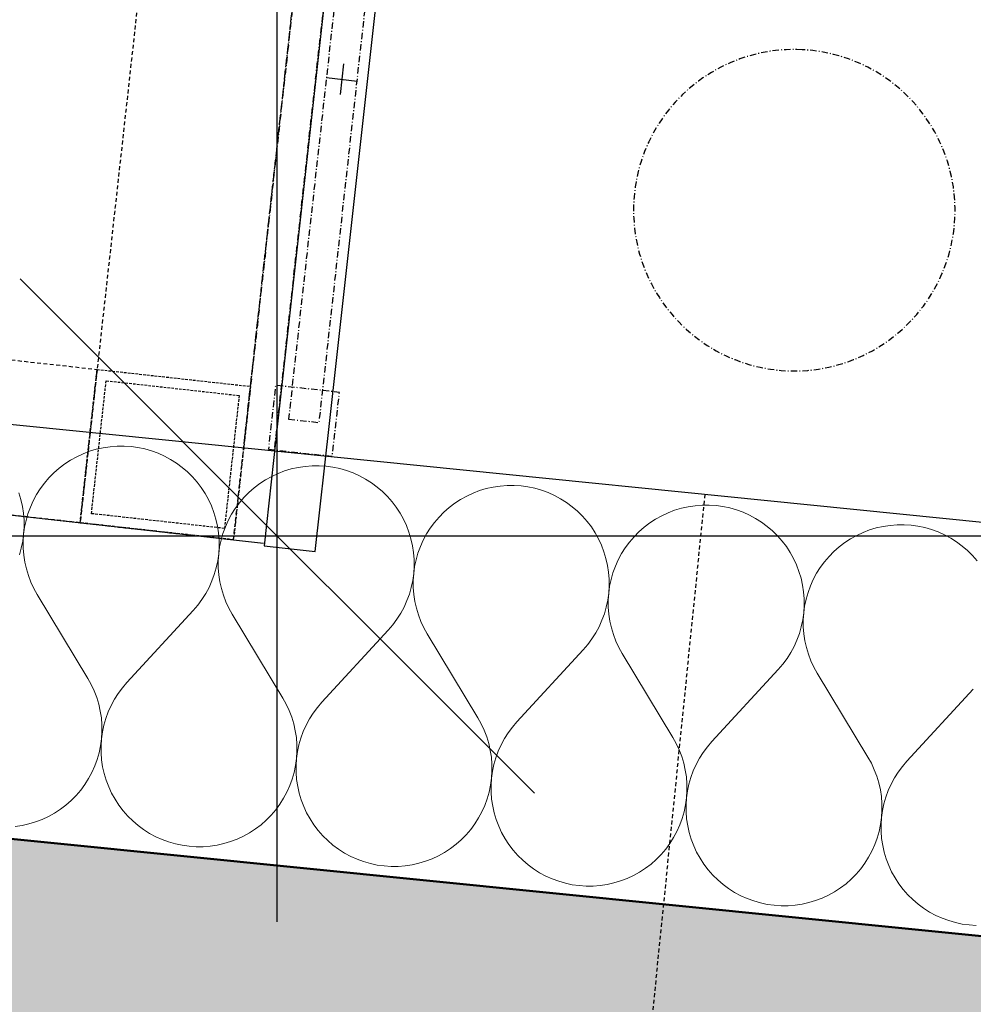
# Model space of a CAD drawing. Header units: millimetres. Extents: x -25972 to 4435, y -2839 to 20217.
# Tile 91 of 110: x -13257 to -12886, y 9233 to 9615. Entities that reach past the tile are written whole.
import ezdxf

# ---------------------------------------------------------------- set-up
doc = ezdxf.new("R2010")
doc.units = ezdxf.units.MM
doc.header["$MEASUREMENT"] = 0
for name, pattern in [('Wipeout_Contour', [1000, 0, -1000]), ('Čerchovaná M', [4.5, 2.5, -0.85, 0.3, -0.85]), ('čárkovaná 3', [1.5, 1, -0.5]), ('Čárkovaná S', [2.5, 1.5, -1])]:
    doc.linetypes.add(name, pattern=pattern)
for name, color, linetype in [('7._POHLED ZÁPADNÍ_2_3D prvky fasada nove', 7, 'Continuous'), ('7._POHLED ZÁPADNÍ_2_Konstrukce - nosné', 7, 'Continuous'), ('7._POHLED ZÁPADNÍ_2_Nové_3D prvky fasada nove', 7, 'Continuous'), ('7._POHLED ZÁPADNÍ_2_Nové_3D prvky fasada stavajici', 7, 'Continuous'), ('7._POHLED ZÁPADNÍ_2_Nové_3D prvky model', 7, 'Continuous'), ('7._POHLED ZÁPADNÍ_2_Nové_Konstrukce - nosné', 7, 'Continuous'), ('7._POHLED ZÁPADNÍ_2_Nové_Kóty - SP', 7, 'Continuous'), ('7._POHLED ZÁPADNÍ_2_Nové_Výplně – Řezové', 7, 'Continuous'), ('7._POHLED ZÁPADNÍ_2_Výplně – Řezové', 7, 'Continuous')]:
    doc.layers.add(name, color=color, linetype=linetype)

# ---------------------------------------------------------------- blocks, each defined once
blk = doc.blocks.new('*X39', base_point=(-26263.07, -5016.56))
at = {"layer": '7._POHLED ZÁPADNÍ_2_Nové_Výplně – Řezové', "color": 21, "linetype": 'Continuous', "lineweight": 20, "true_color": 0xffaaaa}
for p, q in [((-13224.28, 9449.03), (-13226.93, 9448.44)), ((-13221.59, 9449.44), (-13224.28, 9449.03)), ((-13218.87, 9449.65), (-13221.59, 9449.44)), ((-13216.15, 9449.67), (-13218.87, 9449.65)), ((-13213.44, 9449.49), (-13216.15, 9449.67)), ((-13210.74, 9449.12), (-13213.44, 9449.49)), ((-13208.08, 9448.56), (-13210.74, 9449.12)), ((-13234.55, 9445.54), (-13236.92, 9444.22)), ((-13232.08, 9446.69), (-13234.55, 9445.54)), ((-13229.54, 9447.65), (-13232.08, 9446.69)), ((-13226.93, 9448.44), (-13229.54, 9447.65)), ((-13205.47, 9447.81), (-13208.08, 9448.56)), ((-13202.91, 9446.88), (-13205.47, 9447.81)), ((-13200.43, 9445.76), (-13202.91, 9446.88)), ((-13198.03, 9444.48), (-13200.43, 9445.76)), ((-13239.2, 9442.73), (-13241.37, 9441.09)), ((-13236.92, 9444.22), (-13239.2, 9442.73)), ((-13195.74, 9443.02), (-13198.03, 9444.48)), ((-13193.55, 9441.4), (-13195.74, 9443.02)), ((-13191.48, 9439.63), (-13193.55, 9441.4)), ((-13148.47, 9441.39), (-13151.13, 9440.79)), ((-13145.78, 9441.79), (-13148.47, 9441.39)), ((-13143.07, 9442), (-13145.78, 9441.79)), ((-13140.35, 9442.02), (-13143.07, 9442)), ((-13137.63, 9441.85), (-13140.35, 9442.02)), ((-13134.94, 9441.48), (-13137.63, 9441.85)), ((-13132.28, 9440.91), (-13134.94, 9441.48)), ((-13245.32, 9437.36), (-13247.09, 9435.29)), ((-13243.41, 9439.29), (-13245.32, 9437.36)), ((-13241.37, 9441.09), (-13243.41, 9439.29)), ((-13189.54, 9437.72), (-13191.48, 9439.63)), ((-13187.75, 9435.68), (-13189.54, 9437.72)), ((-13158.74, 9437.89), (-13161.12, 9436.57)), ((-13156.27, 9439.04), (-13158.74, 9437.89)), ((-13153.73, 9440.01), (-13156.27, 9439.04)), ((-13151.13, 9440.79), (-13153.73, 9440.01)), ((-13129.66, 9440.17), (-13132.28, 9440.91)), ((-13127.11, 9439.23), (-13129.66, 9440.17)), ((-13124.62, 9438.12), (-13127.11, 9439.23)), ((-13122.23, 9436.83), (-13124.62, 9438.12)), ((-13247.09, 9435.29), (-13248.71, 9433.1)), ((-13186.11, 9433.51), (-13187.75, 9435.68)), ((-13163.4, 9435.09), (-13165.56, 9433.44)), ((-13161.12, 9436.57), (-13163.4, 9435.09)), ((-13119.93, 9435.37), (-13122.23, 9436.83)), ((-13117.74, 9433.76), (-13119.93, 9435.37)), ((-13115.67, 9431.99), (-13117.74, 9433.76)), ((-13072.67, 9433.74), (-13075.32, 9433.14)), ((-13069.98, 9434.14), (-13072.67, 9433.74)), ((-13067.26, 9434.36), (-13069.98, 9434.14)), ((-13064.54, 9434.37), (-13067.26, 9434.36)), ((-13061.83, 9434.2), (-13064.54, 9434.37)), ((-13059.13, 9433.83), (-13061.83, 9434.2)), ((-13056.47, 9433.27), (-13059.13, 9433.83)), ((-13256.21, 9428.88), (-13257, 9431.49)), ((-13250.16, 9430.8), (-13251.45, 9428.4)), ((-13248.71, 9433.1), (-13250.16, 9430.8)), ((-13184.62, 9431.23), (-13186.11, 9433.51)), ((-13183.3, 9428.85), (-13184.62, 9431.23)), ((-13169.52, 9429.71), (-13171.29, 9427.64)), ((-13167.61, 9431.64), (-13169.52, 9429.71)), ((-13165.56, 9433.44), (-13167.61, 9431.64)), ((-13113.74, 9430.08), (-13115.67, 9431.99)), ((-13111.94, 9428.03), (-13113.74, 9430.08)), ((-13082.93, 9430.24), (-13085.31, 9428.92)), ((-13080.47, 9431.39), (-13082.93, 9430.24)), ((-13077.93, 9432.36), (-13080.47, 9431.39)), ((-13075.32, 9433.14), (-13077.93, 9432.36)), ((-13053.86, 9432.52), (-13056.47, 9433.27)), ((-13051.3, 9431.58), (-13053.86, 9432.52)), ((-13048.82, 9430.47), (-13051.3, 9431.58)), ((-13046.42, 9429.18), (-13048.82, 9430.47)), ((-13255.62, 9426.23), (-13256.21, 9428.88)), ((-13255.22, 9423.54), (-13255.62, 9426.23)), ((-13252.56, 9425.92), (-13253.49, 9423.36)), ((-13251.45, 9428.4), (-13252.56, 9425.92)), ((-13182.16, 9426.38), (-13183.3, 9428.85)), ((-13181.19, 9423.84), (-13182.16, 9426.38)), ((-13171.29, 9427.64), (-13172.9, 9425.45)), ((-13110.3, 9425.86), (-13111.94, 9428.03)), ((-13108.82, 9423.58), (-13110.3, 9425.86)), ((-13087.59, 9427.44), (-13089.76, 9425.79)), ((-13085.31, 9428.92), (-13087.59, 9427.44)), ((-13044.12, 9427.72), (-13046.42, 9429.18)), ((-13041.94, 9426.11), (-13044.12, 9427.72)), ((-13039.87, 9424.34), (-13041.94, 9426.11)), ((-12996.86, 9426.09), (-12999.51, 9425.49)), ((-12994.17, 9426.5), (-12996.86, 9426.09)), ((-12991.46, 9426.71), (-12994.17, 9426.5)), ((-12988.74, 9426.73), (-12991.46, 9426.71)), ((-12986.02, 9426.55), (-12988.74, 9426.73)), ((-12983.33, 9426.18), (-12986.02, 9426.55)), ((-12980.66, 9425.62), (-12983.33, 9426.18)), ((-13255.01, 9420.83), (-13255.22, 9423.54)), ((-13253.49, 9423.36), (-13254.24, 9420.75)), ((-13180.41, 9421.23), (-13181.19, 9423.84)), ((-13174.36, 9423.15), (-13175.64, 9420.75)), ((-13172.9, 9425.45), (-13174.36, 9423.15)), ((-13107.5, 9421.2), (-13108.82, 9423.58)), ((-13093.71, 9422.06), (-13095.48, 9419.99)), ((-13091.8, 9424), (-13093.71, 9422.06)), ((-13089.76, 9425.79), (-13091.8, 9424)), ((-13037.93, 9422.43), (-13039.87, 9424.34)), ((-13036.14, 9420.38), (-13037.93, 9422.43)), ((-13007.13, 9422.6), (-13009.51, 9421.28)), ((-13004.66, 9423.74), (-13007.13, 9422.6)), ((-13002.12, 9424.71), (-13004.66, 9423.74)), ((-12999.51, 9425.49), (-13002.12, 9424.71)), ((-12978.05, 9424.87), (-12980.66, 9425.62)), ((-12975.49, 9423.93), (-12978.05, 9424.87)), ((-12973.01, 9422.82), (-12975.49, 9423.93)), ((-12970.62, 9421.53), (-12973.01, 9422.82)), ((-13254.99, 9418.1), (-13255.01, 9420.83)), ((-13254.24, 9420.75), (-13254.8, 9418.09)), ((-13179.81, 9418.58), (-13180.41, 9421.23)), ((-13179.41, 9415.89), (-13179.81, 9418.58)), ((-13176.76, 9418.27), (-13177.69, 9415.72)), ((-13175.64, 9420.75), (-13176.76, 9418.27)), ((-13106.35, 9418.74), (-13107.5, 9421.2)), ((-13105.39, 9416.19), (-13106.35, 9418.74)), ((-13095.48, 9419.99), (-13097.1, 9417.8)), ((-13034.49, 9418.21), (-13036.14, 9420.38)), ((-13033.01, 9415.93), (-13034.49, 9418.21)), ((-13011.79, 9419.79), (-13013.95, 9418.14)), ((-13009.51, 9421.28), (-13011.79, 9419.79)), ((-12968.32, 9420.08), (-12970.62, 9421.53)), ((-12966.13, 9418.46), (-12968.32, 9420.08)), ((-12964.06, 9416.69), (-12966.13, 9418.46)), ((-12921.05, 9418.44), (-12923.71, 9417.85)), ((-12918.36, 9418.85), (-12921.05, 9418.44)), ((-12915.65, 9419.06), (-12918.36, 9418.85)), ((-12912.93, 9419.08), (-12915.65, 9419.06)), ((-12910.22, 9418.9), (-12912.93, 9419.08)), ((-12907.52, 9418.53), (-12910.22, 9418.9)), ((-12904.86, 9417.97), (-12907.52, 9418.53)), ((-13255.54, 9412.69), (-13255.17, 9415.39)), ((-13255.17, 9415.39), (-13255.34, 9412.68)), ((-13255.17, 9415.39), (-13254.99, 9418.1)), ((-13254.8, 9418.09), (-13255.17, 9415.39)), ((-13179.2, 9413.18), (-13179.41, 9415.89)), ((-13177.69, 9415.72), (-13178.44, 9413.1)), ((-13104.6, 9413.59), (-13105.39, 9416.19)), ((-13098.55, 9415.5), (-13099.84, 9413.11)), ((-13097.1, 9417.8), (-13098.55, 9415.5)), ((-13031.69, 9413.56), (-13033.01, 9415.93)), ((-13017.91, 9414.41), (-13019.67, 9412.34)), ((-13016, 9416.35), (-13017.91, 9414.41)), ((-13013.95, 9418.14), (-13016, 9416.35)), ((-12962.13, 9414.78), (-12964.06, 9416.69)), ((-12960.33, 9412.73), (-12962.13, 9414.78)), ((-12931.32, 9414.95), (-12933.7, 9413.63)), ((-12928.86, 9416.09), (-12931.32, 9414.95)), ((-12926.31, 9417.06), (-12928.86, 9416.09)), ((-12923.71, 9417.85), (-12926.31, 9417.06)), ((-12902.24, 9417.22), (-12904.86, 9417.97)), ((-12899.69, 9416.29), (-12902.24, 9417.22)), ((-12897.21, 9415.17), (-12899.69, 9416.29)), ((-12894.81, 9413.88), (-12897.21, 9415.17)), ((-13256.1, 9410.03), (-13255.54, 9412.69)), ((-13255.34, 9412.68), (-13255.32, 9409.95)), ((-13179.18, 9410.46), (-13179.2, 9413.18)), ((-13178.44, 9413.1), (-13178.99, 9410.44)), ((-13104.01, 9410.93), (-13104.6, 9413.59)), ((-13103.61, 9408.24), (-13104.01, 9410.93)), ((-13100.95, 9410.62), (-13101.88, 9408.07)), ((-13099.84, 9413.11), (-13100.95, 9410.62)), ((-13030.55, 9411.09), (-13031.69, 9413.56)), ((-13029.58, 9408.54), (-13030.55, 9411.09)), ((-13019.67, 9412.34), (-13021.29, 9410.15)), ((-12958.69, 9410.57), (-12960.33, 9412.73)), ((-12957.2, 9408.29), (-12958.69, 9410.57)), ((-12935.98, 9412.14), (-12938.15, 9410.5)), ((-12933.7, 9413.63), (-12935.98, 9412.14)), ((-12892.51, 9412.43), (-12894.81, 9413.88)), ((-12890.32, 9410.81), (-12892.51, 9412.43)), ((-12888.26, 9409.04), (-12890.32, 9410.81)), ((-13256.85, 9407.42), (-13256.1, 9410.03)), ((-13255.32, 9409.95), (-13255.11, 9407.24)), ((-13255.11, 9407.24), (-13254.7, 9404.55)), ((-13179.73, 9405.05), (-13179.36, 9407.74)), ((-13179.36, 9407.74), (-13179.54, 9405.03)), ((-13179.36, 9407.74), (-13179.18, 9410.46)), ((-13178.99, 9410.44), (-13179.36, 9407.74)), ((-13103.4, 9405.53), (-13103.61, 9408.24)), ((-13101.88, 9408.07), (-13102.63, 9405.45)), ((-13028.8, 9405.94), (-13029.58, 9408.54)), ((-13022.74, 9407.85), (-13024.03, 9405.46)), ((-13021.29, 9410.15), (-13022.74, 9407.85)), ((-12955.89, 9405.91), (-12957.2, 9408.29)), ((-12942.1, 9406.76), (-12943.87, 9404.69)), ((-12940.19, 9408.7), (-12942.1, 9406.76)), ((-12938.15, 9410.5), (-12940.19, 9408.7)), ((-12886.32, 9407.13), (-12888.26, 9409.04)), ((-12884.53, 9405.09), (-12886.32, 9407.13)), ((-13254.7, 9404.55), (-13254.1, 9401.9)), ((-13180.3, 9402.39), (-13179.73, 9405.05)), ((-13179.54, 9405.03), (-13179.52, 9402.31)), ((-13103.38, 9402.81), (-13103.4, 9405.53)), ((-13102.63, 9405.45), (-13103.19, 9402.79)), ((-13028.2, 9403.28), (-13028.8, 9405.94)), ((-13027.8, 9400.59), (-13028.2, 9403.28)), ((-13025.14, 9402.98), (-13026.08, 9400.42)), ((-13024.03, 9405.46), (-13025.14, 9402.98)), ((-12954.74, 9403.44), (-12955.89, 9405.91)), ((-12953.77, 9400.9), (-12954.74, 9403.44)), ((-12943.87, 9404.69), (-12945.48, 9402.51)), ((-13254.1, 9401.9), (-13253.32, 9399.29)), ((-13253.32, 9399.29), (-13252.35, 9396.75)), ((-13181.98, 9397.22), (-13181.05, 9399.77)), ((-13181.05, 9399.77), (-13180.3, 9402.39)), ((-13179.52, 9402.31), (-13179.3, 9399.59)), ((-13179.3, 9399.59), (-13178.9, 9396.9)), ((-13103.93, 9397.4), (-13103.56, 9400.09)), ((-13103.56, 9400.09), (-13103.73, 9397.38)), ((-13103.56, 9400.09), (-13103.38, 9402.81)), ((-13103.19, 9402.79), (-13103.56, 9400.09)), ((-13027.59, 9397.88), (-13027.8, 9400.59)), ((-13026.08, 9400.42), (-13026.82, 9397.8)), ((-12952.99, 9398.29), (-12953.77, 9400.9)), ((-12946.94, 9400.21), (-12948.23, 9397.81)), ((-12945.48, 9402.51), (-12946.94, 9400.21)), ((-13252.35, 9396.75), (-13251.2, 9394.29)), ((-13183.1, 9394.73), (-13181.98, 9397.22)), ((-13178.9, 9396.9), (-13178.3, 9394.25)), ((-13104.49, 9394.74), (-13103.93, 9397.4)), ((-13103.73, 9397.38), (-13103.71, 9394.66)), ((-13027.57, 9395.16), (-13027.59, 9397.88)), ((-13026.82, 9397.8), (-13027.38, 9395.14)), ((-12952.4, 9395.64), (-12952.99, 9398.29)), ((-12951.99, 9392.95), (-12952.4, 9395.64)), ((-12949.34, 9395.33), (-12950.27, 9392.77)), ((-12948.23, 9397.81), (-12949.34, 9395.33)), ((-13251.2, 9394.29), (-13249.88, 9391.91)), ((-13230.2, 9359.29), (-13249.88, 9391.91)), ((-13185.85, 9390.04), (-13184.39, 9392.34)), ((-13184.39, 9392.34), (-13183.1, 9394.73)), ((-13178.3, 9394.25), (-13177.51, 9391.65)), ((-13177.51, 9391.65), (-13176.54, 9389.1)), ((-13106.18, 9389.57), (-13105.24, 9392.12)), ((-13105.24, 9392.12), (-13104.49, 9394.74)), ((-13103.71, 9394.66), (-13103.5, 9391.95)), ((-13103.5, 9391.95), (-13103.09, 9389.26)), ((-13028.12, 9389.75), (-13027.75, 9392.45)), ((-13027.75, 9392.45), (-13027.93, 9389.73)), ((-13027.75, 9392.45), (-13027.57, 9395.16)), ((-13027.38, 9395.14), (-13027.75, 9392.45)), ((-12951.78, 9390.23), (-12951.99, 9392.95)), ((-12950.27, 9392.77), (-12951.02, 9390.16)), ((-13189.24, 9385.79), (-13187.47, 9387.86)), ((-13187.47, 9387.86), (-13185.85, 9390.04)), ((-13176.54, 9389.1), (-13175.4, 9386.64)), ((-13107.29, 9387.09), (-13106.18, 9389.57)), ((-13103.09, 9389.26), (-13102.49, 9386.6)), ((-13028.69, 9387.09), (-13028.12, 9389.75)), ((-13027.93, 9389.73), (-13027.91, 9387.01)), ((-12951.77, 9387.51), (-12951.78, 9390.23)), ((-12951.02, 9390.16), (-12951.58, 9387.49)), ((-13215.04, 9357.76), (-13189.24, 9385.79)), ((-13175.4, 9386.64), (-13174.07, 9384.26)), ((-13154.39, 9351.64), (-13174.07, 9384.26)), ((-13110.04, 9382.39), (-13108.58, 9384.69)), ((-13108.58, 9384.69), (-13107.29, 9387.09)), ((-13102.49, 9386.6), (-13101.71, 9384)), ((-13101.71, 9384), (-13100.74, 9381.46)), ((-13030.37, 9381.92), (-13029.44, 9384.47)), ((-13029.44, 9384.47), (-13028.69, 9387.09)), ((-13027.91, 9387.01), (-13027.69, 9384.3)), ((-13027.69, 9384.3), (-13027.29, 9381.61)), ((-12952.32, 9382.1), (-12951.95, 9384.8)), ((-12951.95, 9384.8), (-12952.12, 9382.08)), ((-12951.95, 9384.8), (-12951.77, 9387.51)), ((-12951.58, 9387.49), (-12951.95, 9384.8)), ((-13113.43, 9378.14), (-13111.66, 9380.21)), ((-13111.66, 9380.21), (-13110.04, 9382.39)), ((-13100.74, 9381.46), (-13099.59, 9378.99)), ((-13031.49, 9379.44), (-13030.37, 9381.92)), ((-13027.29, 9381.61), (-13026.69, 9378.95)), ((-12952.88, 9379.44), (-12952.32, 9382.1)), ((-12952.12, 9382.08), (-12952.1, 9379.36)), ((-13139.23, 9350.11), (-13113.43, 9378.14)), ((-13099.59, 9378.99), (-13098.27, 9376.61)), ((-13078.59, 9344), (-13098.27, 9376.61)), ((-13034.24, 9374.75), (-13032.78, 9377.04)), ((-13032.78, 9377.04), (-13031.49, 9379.44)), ((-13026.69, 9378.95), (-13025.9, 9376.35)), ((-13025.9, 9376.35), (-13024.93, 9373.81)), ((-12954.57, 9374.27), (-12953.63, 9376.83)), ((-12953.63, 9376.83), (-12952.88, 9379.44)), ((-12952.1, 9379.36), (-12951.89, 9376.65)), ((-12951.89, 9376.65), (-12951.48, 9373.96)), ((-13037.62, 9370.49), (-13035.85, 9372.56)), ((-13035.85, 9372.56), (-13034.24, 9374.75)), ((-13024.93, 9373.81), (-13023.78, 9371.34)), ((-12955.68, 9371.79), (-12954.57, 9374.27)), ((-12951.48, 9373.96), (-12950.88, 9371.31)), ((-13063.42, 9342.47), (-13037.62, 9370.49)), ((-13023.78, 9371.34), (-13022.46, 9368.96)), ((-13002.78, 9336.35), (-13022.46, 9368.96)), ((-12958.43, 9367.1), (-12956.97, 9369.4)), ((-12956.97, 9369.4), (-12955.68, 9371.79)), ((-12950.88, 9371.31), (-12950.1, 9368.7)), ((-12950.1, 9368.7), (-12949.13, 9366.16)), ((-12961.82, 9362.85), (-12960.05, 9364.91)), ((-12960.05, 9364.91), (-12958.43, 9367.1)), ((-12949.13, 9366.16), (-12947.98, 9363.69)), ((-12987.62, 9334.82), (-12961.82, 9362.85)), ((-12947.98, 9363.69), (-12946.66, 9361.32)), ((-12926.97, 9328.7), (-12946.66, 9361.32)), ((-13228.88, 9356.91), (-13230.2, 9359.29)), ((-13215.04, 9357.76), (-13216.81, 9355.7)), ((-13227.73, 9354.45), (-13228.88, 9356.91)), ((-13226.76, 9351.9), (-13227.73, 9354.45)), ((-13218.42, 9353.51), (-13219.88, 9351.21)), ((-13216.81, 9355.7), (-13218.42, 9353.51)), ((-12911.81, 9327.17), (-12886.01, 9355.2)), ((-13225.97, 9349.3), (-13226.76, 9351.9)), ((-13225.37, 9346.65), (-13225.97, 9349.3)), ((-13219.88, 9351.21), (-13221.17, 9348.82)), ((-13153.07, 9349.27), (-13154.39, 9351.64)), ((-13139.23, 9350.11), (-13141, 9348.05)), ((-13224.97, 9343.96), (-13225.37, 9346.65)), ((-13222.29, 9346.33), (-13223.22, 9343.78)), ((-13221.17, 9348.82), (-13222.29, 9346.33)), ((-13151.92, 9346.8), (-13153.07, 9349.27)), ((-13150.95, 9344.26), (-13151.92, 9346.8)), ((-13142.62, 9345.86), (-13144.08, 9343.56)), ((-13141, 9348.05), (-13142.62, 9345.86)), ((-13224.75, 9341.24), (-13224.97, 9343.96)), ((-13223.22, 9343.78), (-13223.97, 9341.17)), ((-13150.17, 9341.65), (-13150.95, 9344.26)), ((-13149.57, 9339), (-13150.17, 9341.65)), ((-13144.08, 9343.56), (-13145.37, 9341.17)), ((-13077.26, 9341.62), (-13078.59, 9344)), ((-13063.42, 9342.47), (-13065.19, 9340.4)), ((-13224.91, 9335.81), (-13224.73, 9338.52)), ((-13224.54, 9338.5), (-13224.91, 9335.81)), ((-13224.73, 9338.52), (-13224.75, 9341.24)), ((-13223.97, 9341.17), (-13224.54, 9338.5)), ((-13149.16, 9336.31), (-13149.57, 9339)), ((-13146.48, 9338.69), (-13147.42, 9336.13)), ((-13145.37, 9341.17), (-13146.48, 9338.69)), ((-13076.12, 9339.15), (-13077.26, 9341.62)), ((-13075.15, 9336.61), (-13076.12, 9339.15)), ((-13066.81, 9338.21), (-13068.27, 9335.92)), ((-13065.19, 9340.4), (-13066.81, 9338.21)), ((-13225.28, 9333.11), (-13224.91, 9335.81)), ((-13224.91, 9335.81), (-13225.09, 9333.09)), ((-13148.95, 9333.6), (-13149.16, 9336.31)), ((-13147.42, 9336.13), (-13148.17, 9333.52)), ((-13074.36, 9334), (-13075.15, 9336.61)), ((-13073.76, 9331.35), (-13074.36, 9334)), ((-13068.27, 9335.92), (-13069.56, 9333.52)), ((-13001.46, 9333.97), (-13002.78, 9336.35)), ((-13000.31, 9331.5), (-13001.46, 9333.97)), ((-12987.62, 9334.82), (-12989.39, 9332.75)), ((-13226.58, 9327.84), (-13225.84, 9330.45)), ((-13225.84, 9330.45), (-13225.28, 9333.11)), ((-13225.09, 9333.09), (-13225.07, 9330.37)), ((-13225.07, 9330.37), (-13224.86, 9327.66)), ((-13149.1, 9328.16), (-13148.93, 9330.88)), ((-13148.73, 9330.86), (-13149.1, 9328.16)), ((-13148.93, 9330.88), (-13148.95, 9333.6)), ((-13148.17, 9333.52), (-13148.73, 9330.86)), ((-13073.36, 9328.66), (-13073.76, 9331.35)), ((-13070.68, 9331.04), (-13071.61, 9328.48)), ((-13069.56, 9333.52), (-13070.68, 9331.04)), ((-12999.34, 9328.96), (-13000.31, 9331.5)), ((-12991.01, 9330.56), (-12992.46, 9328.27)), ((-12989.39, 9332.75), (-12991.01, 9330.56)), ((-13227.52, 9325.28), (-13226.58, 9327.84)), ((-13224.86, 9327.66), (-13224.46, 9324.97)), ((-13149.47, 9325.47), (-13149.1, 9328.16)), ((-13149.1, 9328.16), (-13149.28, 9325.45)), ((-13073.14, 9325.95), (-13073.36, 9328.66)), ((-13071.61, 9328.48), (-13072.36, 9325.87)), ((-12998.56, 9326.36), (-12999.34, 9328.96)), ((-12997.96, 9323.7), (-12998.56, 9326.36)), ((-12992.46, 9328.27), (-12993.75, 9325.87)), ((-12925.65, 9326.32), (-12926.97, 9328.7)), ((-12924.5, 9323.85), (-12925.65, 9326.32)), ((-12911.81, 9327.17), (-12913.58, 9325.1)), ((-13229.92, 9320.4), (-13228.63, 9322.8)), ((-13228.63, 9322.8), (-13227.52, 9325.28)), ((-13224.46, 9324.97), (-13223.86, 9322.32)), ((-13150.78, 9320.19), (-13150.03, 9322.8)), ((-13150.03, 9322.8), (-13149.47, 9325.47)), ((-13149.28, 9325.45), (-13149.26, 9322.73)), ((-13149.26, 9322.73), (-13149.05, 9320.01)), ((-13073.3, 9320.51), (-13073.12, 9323.23)), ((-13072.93, 9323.21), (-13073.3, 9320.51)), ((-13073.12, 9323.23), (-13073.14, 9325.95)), ((-13072.36, 9325.87), (-13072.93, 9323.21)), ((-12997.55, 9321.01), (-12997.96, 9323.7)), ((-12994.87, 9323.39), (-12995.81, 9320.84)), ((-12993.75, 9325.87), (-12994.87, 9323.39)), ((-12923.54, 9321.31), (-12924.5, 9323.85)), ((-12915.2, 9322.92), (-12916.66, 9320.62)), ((-12913.58, 9325.1), (-12915.2, 9322.92)), ((-13231.37, 9318.1), (-13229.92, 9320.4)), ((-13223.86, 9322.32), (-13223.08, 9319.71)), ((-13223.08, 9319.71), (-13222.11, 9317.17)), ((-13151.71, 9317.63), (-13150.78, 9320.19)), ((-13149.05, 9320.01), (-13148.65, 9317.32)), ((-13073.67, 9317.82), (-13073.3, 9320.51)), ((-13073.3, 9320.51), (-13073.48, 9317.8)), ((-12997.34, 9318.3), (-12997.55, 9321.01)), ((-12995.81, 9320.84), (-12996.56, 9318.22)), ((-12922.75, 9318.71), (-12923.54, 9321.31)), ((-12922.15, 9316.05), (-12922.75, 9318.71)), ((-12916.66, 9320.62), (-12917.95, 9318.22)), ((-13234.75, 9313.84), (-13232.99, 9315.91)), ((-13232.99, 9315.91), (-13231.37, 9318.1)), ((-13222.11, 9317.17), (-13220.97, 9314.7)), ((-13154.11, 9312.75), (-13152.82, 9315.15)), ((-13152.82, 9315.15), (-13151.71, 9317.63)), ((-13148.65, 9317.32), (-13148.06, 9314.67)), ((-13074.97, 9312.54), (-13074.22, 9315.15)), ((-13074.22, 9315.15), (-13073.67, 9317.82)), ((-13073.48, 9317.8), (-13073.46, 9315.08)), ((-13073.46, 9315.08), (-13073.25, 9312.37)), ((-12997.49, 9312.86), (-12997.32, 9315.58)), ((-12997.12, 9315.56), (-12997.49, 9312.86)), ((-12997.32, 9315.58), (-12997.34, 9318.3)), ((-12996.56, 9318.22), (-12997.12, 9315.56)), ((-12921.74, 9313.36), (-12922.15, 9316.05)), ((-12919.06, 9315.74), (-12920, 9313.19)), ((-12917.95, 9318.22), (-12919.06, 9315.74)), ((-13238.71, 9310.11), (-13236.66, 9311.91)), ((-13236.66, 9311.91), (-13234.75, 9313.84)), ((-13220.97, 9314.7), (-13219.65, 9312.32)), ((-13219.65, 9312.32), (-13218.17, 9310.04)), ((-13155.56, 9310.45), (-13154.11, 9312.75)), ((-13148.06, 9314.67), (-13147.27, 9312.06)), ((-13147.27, 9312.06), (-13146.31, 9309.52)), ((-13075.9, 9309.98), (-13074.97, 9312.54)), ((-13073.25, 9312.37), (-13072.85, 9309.67)), ((-12997.86, 9310.17), (-12997.49, 9312.86)), ((-12997.49, 9312.86), (-12997.67, 9310.15)), ((-12921.53, 9310.65), (-12921.74, 9313.36)), ((-12920, 9313.19), (-12920.75, 9310.57)), ((-13243.15, 9306.98), (-13240.87, 9308.47)), ((-13240.87, 9308.47), (-13238.71, 9310.11)), ((-13218.17, 9310.04), (-13216.52, 9307.87)), ((-13216.52, 9307.87), (-13214.73, 9305.83)), ((-13158.95, 9306.2), (-13157.18, 9308.26)), ((-13157.18, 9308.26), (-13155.56, 9310.45)), ((-13146.31, 9309.52), (-13145.16, 9307.05)), ((-13078.3, 9305.1), (-13077.02, 9307.5)), ((-13077.02, 9307.5), (-13075.9, 9309.98)), ((-13072.85, 9309.67), (-13072.25, 9307.02)), ((-12999.17, 9304.89), (-12998.42, 9307.51)), ((-12998.42, 9307.51), (-12997.86, 9310.17)), ((-12997.67, 9310.15), (-12997.65, 9307.43)), ((-12997.65, 9307.43), (-12997.44, 9304.72)), ((-12921.69, 9305.22), (-12921.51, 9307.93)), ((-12921.31, 9307.91), (-12921.69, 9305.22)), ((-12921.51, 9307.93), (-12921.53, 9310.65)), ((-12920.75, 9310.57), (-12921.31, 9307.91)), ((-13253.15, 9302.76), (-13250.54, 9303.54)), ((-13250.54, 9303.54), (-13248, 9304.51)), ((-13248, 9304.51), (-13245.53, 9305.66)), ((-13245.53, 9305.66), (-13243.15, 9306.98)), ((-13214.73, 9305.83), (-13212.79, 9303.92)), ((-13212.79, 9303.92), (-13210.72, 9302.15)), ((-13162.9, 9302.46), (-13160.86, 9304.26)), ((-13160.86, 9304.26), (-13158.95, 9306.2)), ((-13145.16, 9307.05), (-13143.84, 9304.67)), ((-13143.84, 9304.67), (-13142.36, 9302.39)), ((-13079.76, 9302.81), (-13078.3, 9305.1)), ((-13072.25, 9307.02), (-13071.47, 9304.41)), ((-13071.47, 9304.41), (-13070.5, 9301.87)), ((-13000.1, 9302.34), (-12999.17, 9304.89)), ((-12997.44, 9304.72), (-12997.04, 9302.03)), ((-12922.05, 9302.52), (-12921.69, 9305.22)), ((-12921.69, 9305.22), (-12921.86, 9302.5)), ((-13258.49, 9301.76), (-13255.8, 9302.16)), ((-13255.8, 9302.16), (-13253.15, 9302.76)), ((-13210.72, 9302.15), (-13208.54, 9300.53)), ((-13208.54, 9300.53), (-13206.24, 9299.07)), ((-13167.35, 9299.33), (-13165.07, 9300.82)), ((-13165.07, 9300.82), (-13162.9, 9302.46)), ((-13142.36, 9302.39), (-13140.72, 9300.22)), ((-13140.72, 9300.22), (-13138.92, 9298.18)), ((-13083.14, 9298.55), (-13081.37, 9300.62)), ((-13081.37, 9300.62), (-13079.76, 9302.81)), ((-13070.5, 9301.87), (-13069.36, 9299.4)), ((-13002.5, 9297.46), (-13001.21, 9299.85)), ((-13001.21, 9299.85), (-13000.1, 9302.34)), ((-12997.04, 9302.03), (-12996.45, 9299.37)), ((-12923.36, 9297.24), (-12922.61, 9299.86)), ((-12922.61, 9299.86), (-12922.05, 9302.52)), ((-12921.86, 9302.5), (-12921.85, 9299.78)), ((-12921.85, 9299.78), (-12921.64, 9297.07)), ((-13206.24, 9299.07), (-13203.84, 9297.79)), ((-13203.84, 9297.79), (-13201.36, 9296.67)), ((-13201.36, 9296.67), (-13198.8, 9295.74)), ((-13198.8, 9295.74), (-13196.19, 9294.99)), ((-13177.34, 9295.11), (-13174.73, 9295.9)), ((-13174.73, 9295.9), (-13172.19, 9296.86)), ((-13172.19, 9296.86), (-13169.73, 9298.01)), ((-13169.73, 9298.01), (-13167.35, 9299.33)), ((-13138.92, 9298.18), (-13136.99, 9296.27)), ((-13136.99, 9296.27), (-13134.92, 9294.5)), ((-13087.1, 9294.82), (-13085.05, 9296.61)), ((-13085.05, 9296.61), (-13083.14, 9298.55)), ((-13069.36, 9299.4), (-13068.04, 9297.02)), ((-13068.04, 9297.02), (-13066.55, 9294.74)), ((-13003.95, 9295.16), (-13002.5, 9297.46)), ((-12996.45, 9299.37), (-12995.66, 9296.77)), ((-12995.66, 9296.77), (-12994.7, 9294.22)), ((-12924.29, 9294.69), (-12923.36, 9297.24)), ((-12921.64, 9297.07), (-12921.23, 9294.38)), ((-13196.19, 9294.99), (-13193.53, 9294.43)), ((-13193.53, 9294.43), (-13190.83, 9294.06)), ((-13190.83, 9294.06), (-13188.12, 9293.88)), ((-13188.12, 9293.88), (-13185.4, 9293.9)), ((-13185.4, 9293.9), (-13182.68, 9294.11)), ((-13182.68, 9294.11), (-13179.99, 9294.52)), ((-13179.99, 9294.52), (-13177.34, 9295.11)), ((-13134.92, 9294.5), (-13132.73, 9292.88)), ((-13132.73, 9292.88), (-13130.43, 9291.43)), ((-13091.54, 9291.68), (-13089.26, 9293.17)), ((-13089.26, 9293.17), (-13087.1, 9294.82)), ((-13066.55, 9294.74), (-13064.91, 9292.58)), ((-13064.91, 9292.58), (-13063.12, 9290.53)), ((-13007.34, 9290.9), (-13005.57, 9292.97)), ((-13005.57, 9292.97), (-13003.95, 9295.16)), ((-12994.7, 9294.22), (-12993.55, 9291.76)), ((-12926.69, 9289.81), (-12925.41, 9292.21)), ((-12925.41, 9292.21), (-12924.29, 9294.69)), ((-12921.23, 9294.38), (-12920.64, 9291.72)), ((-13130.43, 9291.43), (-13128.04, 9290.14)), ((-13128.04, 9290.14), (-13125.55, 9289.02)), ((-13125.55, 9289.02), (-13123, 9288.09)), ((-13123, 9288.09), (-13120.38, 9287.34)), ((-13101.53, 9287.46), (-13098.93, 9288.25)), ((-13098.93, 9288.25), (-13096.39, 9289.22)), ((-13096.39, 9289.22), (-13093.92, 9290.36)), ((-13093.92, 9290.36), (-13091.54, 9291.68)), ((-13063.12, 9290.53), (-13061.18, 9288.62)), ((-13061.18, 9288.62), (-13059.11, 9286.85)), ((-13011.29, 9287.17), (-13009.25, 9288.96)), ((-13009.25, 9288.96), (-13007.34, 9290.9)), ((-12993.55, 9291.76), (-12992.23, 9289.38)), ((-12992.23, 9289.38), (-12990.75, 9287.1)), ((-12928.15, 9287.51), (-12926.69, 9289.81)), ((-12920.64, 9291.72), (-12919.86, 9289.12)), ((-12919.86, 9289.12), (-12918.89, 9286.58)), ((-13120.38, 9287.34), (-13117.72, 9286.78)), ((-13117.72, 9286.78), (-13115.03, 9286.41)), ((-13115.03, 9286.41), (-13112.31, 9286.23)), ((-13112.31, 9286.23), (-13109.59, 9286.25)), ((-13109.59, 9286.25), (-13106.88, 9286.46)), ((-13106.88, 9286.46), (-13104.19, 9286.87)), ((-13104.19, 9286.87), (-13101.53, 9287.46)), ((-13059.11, 9286.85), (-13056.92, 9285.24)), ((-13056.92, 9285.24), (-13054.63, 9283.78)), ((-13015.74, 9284.04), (-13013.46, 9285.52)), ((-13013.46, 9285.52), (-13011.29, 9287.17)), ((-12990.75, 9287.1), (-12989.1, 9284.93)), ((-12989.1, 9284.93), (-12987.31, 9282.88)), ((-12931.53, 9283.25), (-12929.76, 9285.32)), ((-12929.76, 9285.32), (-12928.15, 9287.51)), ((-12918.89, 9286.58), (-12917.75, 9284.11)), ((-13054.63, 9283.78), (-13052.23, 9282.49)), ((-13052.23, 9282.49), (-13049.75, 9281.38)), ((-13049.75, 9281.38), (-13047.19, 9280.44)), ((-13047.19, 9280.44), (-13044.58, 9279.69)), ((-13025.73, 9279.82), (-13023.12, 9280.6)), ((-13023.12, 9280.6), (-13020.58, 9281.57)), ((-13020.58, 9281.57), (-13018.11, 9282.72)), ((-13018.11, 9282.72), (-13015.74, 9284.04)), ((-12987.31, 9282.88), (-12985.37, 9280.97)), ((-12985.37, 9280.97), (-12983.31, 9279.2)), ((-12935.48, 9279.52), (-12933.44, 9281.31)), ((-12933.44, 9281.31), (-12931.53, 9283.25)), ((-12917.75, 9284.11), (-12916.43, 9281.73)), ((-12916.43, 9281.73), (-12914.94, 9279.45)), ((-13044.58, 9279.69), (-13041.92, 9279.13)), ((-13041.92, 9279.13), (-13039.22, 9278.76)), ((-13039.22, 9278.76), (-13036.51, 9278.59)), ((-13036.51, 9278.59), (-13033.79, 9278.6)), ((-13033.79, 9278.6), (-13031.07, 9278.82)), ((-13031.07, 9278.82), (-13028.38, 9279.22)), ((-13028.38, 9279.22), (-13025.73, 9279.82)), ((-12983.31, 9279.2), (-12981.12, 9277.59)), ((-12981.12, 9277.59), (-12978.82, 9276.13)), ((-12939.93, 9276.39), (-12937.65, 9277.87)), ((-12937.65, 9277.87), (-12935.48, 9279.52)), ((-12914.94, 9279.45), (-12913.3, 9277.28)), ((-12913.3, 9277.28), (-12911.5, 9275.24)), ((-12978.82, 9276.13), (-12976.42, 9274.84)), ((-12976.42, 9274.84), (-12973.94, 9273.73)), ((-12973.94, 9273.73), (-12971.39, 9272.79)), ((-12971.39, 9272.79), (-12968.77, 9272.04)), ((-12949.92, 9272.17), (-12947.32, 9272.95)), ((-12947.32, 9272.95), (-12944.78, 9273.92)), ((-12944.78, 9273.92), (-12942.31, 9275.07)), ((-12942.31, 9275.07), (-12939.93, 9276.39)), ((-12911.5, 9275.24), (-12909.57, 9273.32)), ((-12909.57, 9273.32), (-12907.5, 9271.56)), ((-12968.77, 9272.04), (-12966.11, 9271.48)), ((-12966.11, 9271.48), (-12963.42, 9271.11)), ((-12963.42, 9271.11), (-12960.7, 9270.94)), ((-12960.7, 9270.94), (-12957.98, 9270.96)), ((-12957.98, 9270.96), (-12955.27, 9271.17)), ((-12955.27, 9271.17), (-12952.58, 9271.57)), ((-12952.58, 9271.57), (-12949.92, 9272.17)), ((-12907.5, 9271.56), (-12905.31, 9269.94)), ((-12905.31, 9269.94), (-12903.02, 9268.48)), ((-12903.02, 9268.48), (-12900.62, 9267.19)), ((-12900.62, 9267.19), (-12898.14, 9266.08)), ((-12898.14, 9266.08), (-12895.58, 9265.15)), ((-12895.58, 9265.15), (-12892.97, 9264.4)), ((-12892.97, 9264.4), (-12890.3, 9263.84)), ((-12890.3, 9263.84), (-12887.61, 9263.47)), ((-12887.61, 9263.47), (-12884.89, 9263.29))]:
    blk.add_line(p, q, dxfattribs=at)

msp = doc.modelspace()

# ---------------------------------------------------------------- linework, layer by layer
at = {"layer": '7._POHLED ZÁPADNÍ_2_Nové_3D prvky fasada nove', "color": 1, "linetype": 'Čárkovaná S', "lineweight": 25}
msp.add_line((-14395.46, 9609.09), (-13226.62, 9479.49), dxfattribs=at)
at = {"layer": '7._POHLED ZÁPADNÍ_2_Nové_3D prvky fasada nove', "color": 1, "linetype": 'Continuous', "lineweight": 25}
for p, q in [((-13130.85, 9598.24), (-13132.17, 9586.32)), ((-13137.48, 9592.94), (-13125.55, 9591.62))]:
    msp.add_line(p, q, dxfattribs=at)
at = {"layer": '7._POHLED ZÁPADNÍ_2_Nové_3D prvky fasada stavajici', "color": 1, "linetype": 'Čerchovaná M', "lineweight": 25, "flags": 128}
msp.add_lwpolyline([(-12952.58, 9603.81, 1), (-12958.62, 9478.96, 1)], format="xyb", close=True, dxfattribs=at)
at = {"layer": '7._POHLED ZÁPADNÍ_2_Nové_3D prvky model', "color": 1, "linetype": 'Čerchovaná M', "lineweight": 25, "flags": 128}
for points in [[(-14361.21, 10462.51), (-14461.71, 9556.06), (-13173.6, 9413.25), (-13073.1, 10319.69)], [(-13173.6, 9413.25), (-13161.67, 9411.92), (-13059.85, 10330.3), (-13071.78, 10331.62)]]:
    msp.add_lwpolyline(points, close=True, dxfattribs=at)

# ---------------------------------------------------------------- next in the draw order: wipeouts: each hides what was drawn before it
at = {"color": 254, "linetype": 'Wipeout_Contour', "lineweight": 0, "ltscale": 64177.557553}
msp.add_wipeout([(-13440, 9315.37), (-12642.62, 9234.92), (-12626.56, 9394.11), (-13423.94, 9474.56)], dxfattribs=at).dxf.layer = '7._POHLED ZÁPADNÍ_2_Nové_Výplně – Řezové'

# ---------------------------------------------------------------- next in the draw order: hatches: boundary and pattern name
at = {"layer": '7._POHLED ZÁPADNÍ_2_Výplně – Řezové', "linetype": 'Continuous', "lineweight": 13}
msp.add_hatch(color=254, dxfattribs=at).paths.add_polyline_path([(-13436.05, 9314.55), (-13485.96, 8817.05), (-12669.09, 8735.11), (-12619.19, 9232.61)])

# ---------------------------------------------------------------- next in the draw order: linework, layer by layer
at = {"layer": '7._POHLED ZÁPADNÍ_2_Konstrukce - nosné', "color": 7, "linetype": 'Continuous', "lineweight": 50, "flags": 128}
msp.add_lwpolyline([(-12619.19, 9232.61), (-13436.05, 9314.55)], dxfattribs=at)
at = {"layer": '7._POHLED ZÁPADNÍ_2_Nové_3D prvky fasada nove', "color": 1, "linetype": 'Čárkovaná S', "lineweight": 25}
for p, q in [((-13132.73, 10326.3), (-13233.23, 9419.86)), ((-13173.6, 9413.25), (-13073.1, 10319.69)), ((-13233.23, 9419.86), (-14402.07, 9549.45)), ((-13226.62, 9479.49), (-13233.23, 9419.86)), ((-13023.79, 9098.59), (-12990.27, 9430.81)), ((-13233.23, 9419.86), (-13173.6, 9413.25))]:
    msp.add_line(p, q, dxfattribs=at)
at = {"layer": '7._POHLED ZÁPADNÍ_2_Nové_3D prvky fasada nove', "color": 1, "linetype": 'Continuous', "lineweight": 25}
for p, q in [((-13064.15, 10290.62), (-13156.17, 9460.61)), ((-13136.29, 9458.41), (-13044.27, 10288.42)), ((-14461.71, 9556.06), (-13161.88, 9411.95)), ((-13156.17, 9460.61), (-13161.68, 9410.91)), ((-13141.8, 9408.71), (-13136.29, 9458.41)), ((-13161.68, 9410.91), (-13141.8, 9408.71))]:
    msp.add_line(p, q, dxfattribs=at)
at = {"layer": '7._POHLED ZÁPADNÍ_2_Nové_3D prvky fasada nove', "color": 1, "linetype": 'čárkovaná 3', "lineweight": 25}
for p, q in [((-13233.23, 9419.86), (-13226.62, 9479.49)), ((-13226.62, 9479.49), (-13166.99, 9472.88)), ((-13228.82, 9423.39), (-13223.09, 9475.08)), ((-13223.09, 9475.08), (-13171.4, 9469.35)), ((-13166.99, 9472.88), (-13173.6, 9413.25)), ((-13171.4, 9469.35), (-13177.13, 9417.66)), ((-13177.13, 9417.66), (-13228.82, 9423.39)), ((-13173.6, 9413.25), (-13233.23, 9419.86))]:
    msp.add_line(p, q, dxfattribs=at)
at = {"layer": '7._POHLED ZÁPADNÍ_2_Nové_3D prvky fasada nove', "color": 1, "linetype": 'Čerchovaná M', "lineweight": 25, "flags": 128}
for points in [[(-13152.2, 9460.17), (-13140.27, 9458.85), (-13048.24, 10288.86), (-13060.17, 10290.18)], [(-13160.03, 9448.46), (-13135.19, 9445.71), (-13132.43, 9470.55), (-13157.28, 9473.31)]]:
    msp.add_lwpolyline(points, close=True, dxfattribs=at)
at = {"layer": '7._POHLED ZÁPADNÍ_2_Nové_Konstrukce - nosné', "color": 1, "linetype": 'Continuous', "lineweight": 25, "flags": 128}
for points in [[(-12626.56, 9394.11), (-13423.94, 9474.56)], [(-13440, 9315.37), (-12642.62, 9234.92)]]:
    msp.add_lwpolyline(points, dxfattribs=at)
at = {"layer": '7._POHLED ZÁPADNÍ_2_Nové_Kóty - SP', "color": 1, "linetype": 'Continuous', "lineweight": 25}
for p, q in [((-13156.56, 9414.66), (-13156.56, 18991.32)), ((-13256.56, 9514.66), (-13056.56, 9314.66)), ((-12856.56, 9414.66), (-13344.06, 9414.66)), ((-13156.56, 9264.66), (-13156.56, 9414.66)), ((-12433.07, 9414.66), (-12920.57, 9414.66))]:
    msp.add_line(p, q, dxfattribs=at)

# ---------------------------------------------------------------- next in the draw order: block references
at = {"layer": '7._POHLED ZÁPADNÍ_2_3D prvky fasada nove', "color": 9, "linetype": 'Continuous', "lineweight": 13}
msp.add_blockref('*X39', (-26263.07, -5016.56), dxfattribs=at)

doc.saveas('drawing.dxf')
